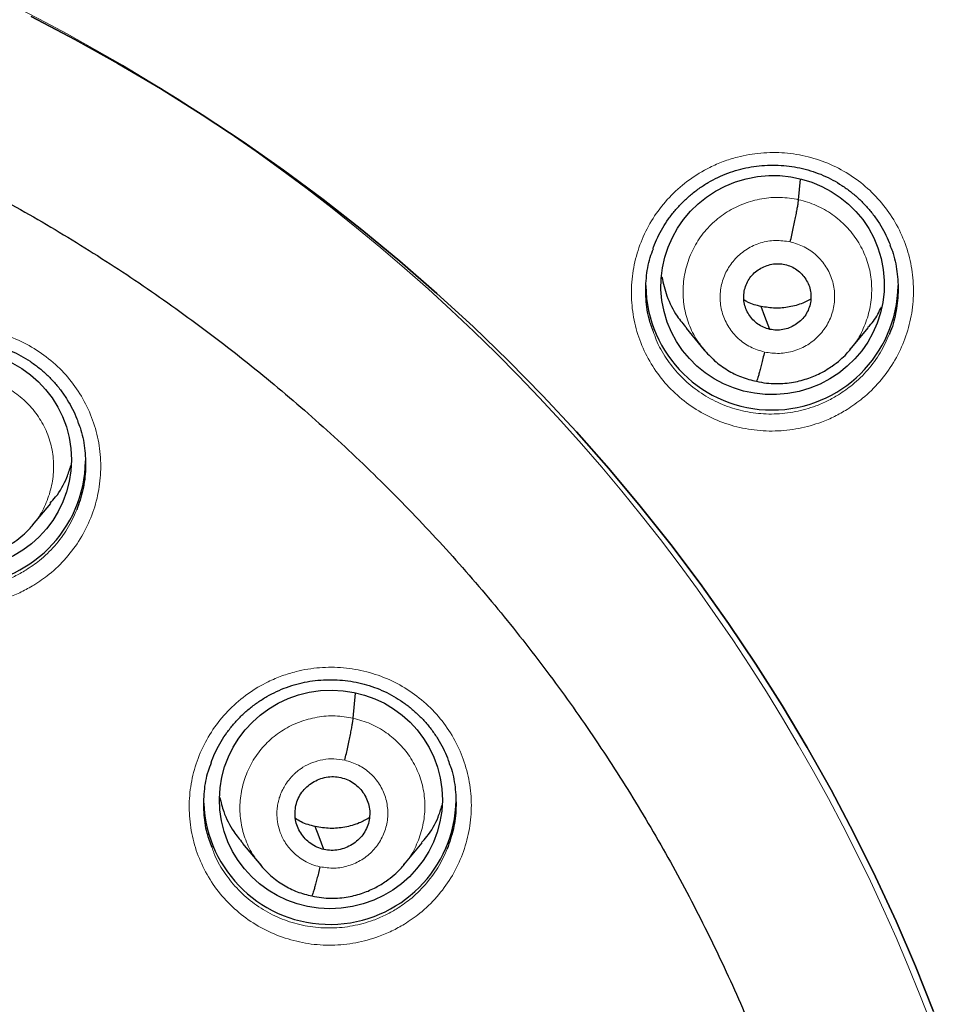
# Model space of a CAD drawing. Header units: millimetres. Extents: x 8 to 2236, y 12 to 2208.
# Tile 79 of 173: x 1099 to 1111, y 1886 to 1899. Entities that reach past the tile are written whole.
import ezdxf

# ---------------------------------------------------------------- set-up
doc = ezdxf.new("R2010")
doc.units = ezdxf.units.MM

msp = doc.modelspace()

# ---------------------------------------------------------------- linework, layer by layer
at = {"color": 7, "linetype": 'Continuous', "lineweight": 30}
for p, q in [((1109.216, 1896.82), (1109.24, 1897.096)), ((1107.699, 1895.088), (1107.945, 1894.794)), ((1109.911, 1894.801), (1110.155, 1895.096)), ((1109.914, 1894.814), (1109.907, 1894.805)), ((1098.894, 1892.433), (1099.139, 1892.728)), ((1098.898, 1892.446), (1098.89, 1892.437)), ((1103.215, 1889.834), (1103.245, 1890.171)), ((1101.722, 1888.148), (1101.968, 1887.853)), ((1103.897, 1887.858), (1104.142, 1888.154)), ((1103.901, 1887.87), (1103.893, 1887.861))]:
    msp.add_line(p, q, dxfattribs=at)
at = {"color": 7, "linetype": 'Continuous', "lineweight": 30, "flags": 128}
for points in [[(1098.874, 1899.287), (1099.464, 1898.979), (1100.045, 1898.656), (1100.617, 1898.318), (1101.18, 1897.965), (1101.733, 1897.598), (1102.277, 1897.217), (1102.81, 1896.822), (1103.332, 1896.414), (1103.843, 1895.992), (1104.343, 1895.557), (1104.831, 1895.11), (1105.307, 1894.65), (1105.77, 1894.178), (1106.221, 1893.694), (1106.658, 1893.199), (1107.083, 1892.692), (1107.493, 1892.175), (1107.89, 1891.648), (1108.272, 1891.11), (1108.64, 1890.563), (1108.993, 1890.006), (1109.331, 1889.441), (1109.654, 1888.867), (1109.961, 1888.285), (1110.253, 1887.696), (1110.529, 1887.099), (1110.789, 1886.495), (1111.032, 1885.884)], [(1111.032, 1885.884), (1110.789, 1886.495), (1110.529, 1887.099), (1110.253, 1887.696), (1109.961, 1888.285), (1109.654, 1888.867), (1109.331, 1889.441), (1108.993, 1890.006), (1108.64, 1890.563), (1108.272, 1891.11), (1107.89, 1891.648), (1107.493, 1892.175), (1107.083, 1892.692), (1106.658, 1893.199), (1106.221, 1893.694), (1105.77, 1894.178), (1105.307, 1894.65), (1104.831, 1895.11), (1104.343, 1895.557), (1103.843, 1895.992), (1103.332, 1896.414), (1102.81, 1896.822), (1102.277, 1897.217), (1101.733, 1897.598), (1101.18, 1897.965), (1100.617, 1898.318), (1100.045, 1898.656), (1099.464, 1898.979), (1098.874, 1899.287)], [(1108.827, 1895.073), (1108.762, 1895.246), (1108.71, 1895.381)], [(1102.821, 1888.065), (1102.755, 1888.238), (1102.703, 1888.374)]]:
    msp.add_lwpolyline(points, dxfattribs=at)
at = {"color": 252, "linetype": 'Continuous', "lineweight": 0}
msp.add_arc((1087.204, 1876.693), 25.451, 358.8948, 180.82, dxfattribs=at)
at = {"color": 7, "linetype": 'Continuous', "lineweight": 30}
for centre, start, end in [((1108.856, 1895.687), 180.8376, 359.1624), ((1097.909, 1893.325), 181.8868, 359.153), ((1102.901, 1888.756), 182.2898, 359.1499)]:
    msp.add_arc(centre, 1.7, start, end, dxfattribs=at)
for centre, major_axis, ratio in [((1108.866, 1895.67), (1.491, 0.21), 0.980097), ((1097.918, 1893.313), (1.493, 0.155), 0.982819), ((1102.914, 1888.74), (1.496, 0.141), 0.98023)]:
    msp.add_ellipse(centre, major_axis=major_axis, ratio=ratio, dxfattribs=at)
for points, knots in [([(1134.331, 1875.353), (1134.343, 1875.496), (1134.37, 1875.795), (1134.405, 1876.267), (1134.438, 1876.783), (1134.468, 1877.344), (1134.492, 1877.949), (1134.509, 1878.6), (1134.517, 1879.273), (1134.515, 1879.968), (1134.502, 1880.682), (1134.478, 1881.433), (1134.439, 1882.213), (1134.386, 1883.01), (1134.3, 1884.018), (1134.166, 1885.231), (1133.964, 1886.642), (1133.716, 1888.042), (1133.424, 1889.428), (1133.09, 1890.8), (1132.706, 1892.187), (1132.271, 1893.587), (1131.781, 1894.997), (1131.249, 1896.386), (1130.717, 1897.653), (1130.197, 1898.802), (1129.702, 1899.827), (1129.194, 1900.818), (1128.675, 1901.776), (1128.146, 1902.701), (1127.609, 1903.593), (1127.07, 1904.445), (1126.531, 1905.259), (1125.993, 1906.036), (1125.459, 1906.776), (1124.93, 1907.479), (1124.407, 1908.147), (1123.893, 1908.78), (1123.388, 1909.38), (1122.888, 1909.954), (1122.384, 1910.514), (1121.862, 1911.075), (1121.315, 1911.645), (1120.737, 1912.226), (1120.124, 1912.821), (1119.474, 1913.428), (1118.785, 1914.046), (1118.061, 1914.67), (1117.301, 1915.298), (1116.502, 1915.929), (1115.665, 1916.56), (1114.895, 1917.113), (1114.195, 1917.596), (1113.566, 1918.014), (1112.898, 1918.443), (1112.188, 1918.88), (1111.437, 1919.324), (1110.642, 1919.774), (1109.828, 1920.213), (1108.996, 1920.64), (1108.149, 1921.055), (1107.262, 1921.468), (1106.336, 1921.876), (1105.369, 1922.277), (1104.377, 1922.663), (1103.361, 1923.034), (1102.322, 1923.386), (1101.245, 1923.725), (1100.13, 1924.048), (1098.977, 1924.352), (1097.787, 1924.634), (1096.558, 1924.894), (1095.338, 1925.118), (1094.127, 1925.309), (1092.931, 1925.468), (1091.706, 1925.598), (1090.454, 1925.7), (1089.175, 1925.766), (1088.142, 1925.798), (1087.535, 1925.794), (1087.363, 1925.793)], [0, 0, 0, 0, 0.005494, 0.011571, 0.018232, 0.025477, 0.033308, 0.041725, 0.050729, 0.059499, 0.068765, 0.078526, 0.088784, 0.099248, 0.109693, 0.128299, 0.146842, 0.165323, 0.183741, 0.202094, 0.22038, 0.23985, 0.259237, 0.278535, 0.297739, 0.31276, 0.327599, 0.342038, 0.35607, 0.369968, 0.383443, 0.396496, 0.409128, 0.421342, 0.433138, 0.444517, 0.455459, 0.465991, 0.476113, 0.485829, 0.495456, 0.505282, 0.515477, 0.526042, 0.536979, 0.548521, 0.560452, 0.572772, 0.585484, 0.598589, 0.612092, 0.625996, 0.635216, 0.644931, 0.655143, 0.665856, 0.677074, 0.688802, 0.701041, 0.712712, 0.724817, 0.737359, 0.750338, 0.763757, 0.777618, 0.791262, 0.80531, 0.819761, 0.834616, 0.849872, 0.865529, 0.881585, 0.898037, 0.913147, 0.928574, 0.944316, 0.960371, 0.976739, 0.993419, 1, 1, 1, 1]), ([(1087.363, 1921.887), (1087.495, 1921.886), (1087.879, 1921.885), (1088.515, 1921.874), (1089.27, 1921.849), (1090.025, 1921.812), (1090.779, 1921.762), (1091.532, 1921.7), (1092.284, 1921.625), (1093.035, 1921.538), (1093.784, 1921.439), (1094.531, 1921.328), (1095.277, 1921.204), (1096.02, 1921.069), (1096.76, 1920.921), (1097.498, 1920.761), (1098.233, 1920.588), (1098.966, 1920.404), (1099.695, 1920.208), (1100.42, 1920), (1101.142, 1919.78), (1101.86, 1919.548), (1102.574, 1919.305), (1103.283, 1919.05), (1103.989, 1918.783), (1104.689, 1918.504), (1105.385, 1918.215), (1106.076, 1917.914), (1106.762, 1917.601), (1107.442, 1917.278), (1108.116, 1916.943), (1108.785, 1916.597), (1109.448, 1916.241), (1110.104, 1915.873), (1110.755, 1915.495), (1111.398, 1915.106), (1112.035, 1914.707), (1112.666, 1914.298), (1113.289, 1913.878), (1113.904, 1913.448), (1114.513, 1913.008), (1115.114, 1912.558), (1115.707, 1912.098), (1116.292, 1911.628), (1116.869, 1911.149), (1117.438, 1910.661), (1117.999, 1910.163), (1118.551, 1909.657), (1119.094, 1909.141), (1119.629, 1908.616), (1120.154, 1908.083), (1120.67, 1907.541), (1121.177, 1906.991), (1121.675, 1906.433), (1122.163, 1905.866), (1122.641, 1905.292), (1123.11, 1904.71), (1123.568, 1904.12), (1124.017, 1903.523), (1124.455, 1902.918), (1124.883, 1902.307), (1125.3, 1901.688), (1125.707, 1901.063), (1126.103, 1900.431), (1126.488, 1899.793), (1126.862, 1899.148), (1127.226, 1898.498), (1127.578, 1897.841), (1127.919, 1897.179), (1128.248, 1896.512), (1128.567, 1895.839), (1128.873, 1895.161), (1129.169, 1894.478), (1129.452, 1893.79), (1129.724, 1893.098), (1129.984, 1892.401), (1130.232, 1891.701), (1130.468, 1890.996), (1130.692, 1890.287), (1130.904, 1889.575), (1131.104, 1888.86), (1131.292, 1888.141), (1131.467, 1887.42), (1131.63, 1886.695), (1131.781, 1885.968), (1131.919, 1885.239), (1132.045, 1884.508), (1132.153, 1883.811), (1132.214, 1883.357), (1132.242, 1883.148)], [0, 0, 0, 0, 0.006061, 0.017637, 0.029213, 0.040789, 0.052365, 0.063941, 0.075517, 0.087093, 0.098669, 0.110245, 0.121821, 0.133397, 0.144973, 0.156549, 0.168125, 0.179701, 0.191277, 0.202853, 0.214429, 0.226006, 0.237582, 0.249158, 0.260734, 0.272311, 0.283887, 0.295464, 0.30704, 0.318617, 0.330193, 0.34177, 0.353346, 0.364923, 0.3765, 0.388076, 0.399653, 0.41123, 0.422807, 0.434384, 0.445961, 0.457538, 0.469115, 0.480692, 0.49227, 0.503847, 0.515424, 0.527002, 0.538579, 0.550157, 0.561734, 0.573312, 0.584889, 0.596467, 0.608045, 0.619623, 0.631201, 0.642779, 0.654357, 0.665935, 0.677513, 0.689091, 0.70067, 0.712248, 0.723826, 0.735405, 0.746983, 0.758562, 0.770141, 0.781719, 0.793298, 0.804877, 0.816456, 0.828035, 0.839614, 0.851193, 0.862772, 0.874351, 0.88593, 0.897509, 0.909088, 0.920667, 0.932247, 0.943826, 0.955405, 0.966985, 0.978564, 0.990143, 1, 1, 1, 1]), ([(1092.406, 1899.128), (1092.496, 1899.107), (1092.762, 1899.046), (1093.2, 1898.935), (1093.72, 1898.792), (1094.236, 1898.637), (1094.748, 1898.47), (1095.256, 1898.291), (1095.76, 1898.101), (1096.259, 1897.899), (1096.753, 1897.686), (1097.242, 1897.462), (1097.726, 1897.226), (1098.203, 1896.979), (1098.675, 1896.722), (1099.141, 1896.454), (1099.6, 1896.175), (1100.052, 1895.886), (1100.497, 1895.586), (1100.935, 1895.276), (1101.365, 1894.957), (1101.788, 1894.627), (1102.203, 1894.288), (1102.609, 1893.94), (1103.008, 1893.582), (1103.397, 1893.216), (1103.778, 1892.84), (1104.149, 1892.456), (1104.512, 1892.063), (1104.865, 1891.663), (1105.208, 1891.254), (1105.541, 1890.837), (1105.865, 1890.413), (1106.178, 1889.982), (1106.481, 1889.544), (1106.773, 1889.098), (1107.055, 1888.647), (1107.326, 1888.188), (1107.586, 1887.724), (1107.834, 1887.254), (1108.072, 1886.779), (1108.298, 1886.298), (1108.512, 1885.812), (1108.715, 1885.321), (1108.906, 1884.825), (1109.086, 1884.326), (1109.253, 1883.822), (1109.408, 1883.315), (1109.551, 1882.804), (1109.682, 1882.29), (1109.801, 1881.774), (1109.907, 1881.254), (1110.001, 1880.733), (1110.083, 1880.209), (1110.152, 1879.684), (1110.207, 1879.157), (1110.244, 1878.741), (1110.257, 1878.501), (1110.261, 1878.437)], [0, 0, 0, 0, 0.0093596, 0.027569, 0.0457788, 0.0639889, 0.0821992, 0.1004099, 0.1186208, 0.1368322, 0.1550439, 0.1732559, 0.1914684, 0.2096814, 0.2278948, 0.2461086, 0.264323, 0.2825378, 0.3007532, 0.3189691, 0.3371856, 0.3554026, 0.3736203, 0.3918385, 0.4100573, 0.4282767, 0.4464968, 0.4647174, 0.4829387, 0.5011606, 0.5193832, 0.5376064, 0.5558303, 0.5740547, 0.5922799, 0.6105056, 0.628732, 0.6469589, 0.6651865, 0.6834147, 0.7016434, 0.7198727, 0.7381026, 0.756333, 0.7745639, 0.7927952, 0.8110271, 0.8292594, 0.8474922, 0.8657253, 0.8839588, 0.9021926, 0.9204268, 0.9386612, 0.9568959, 0.9751309, 0.993366, 1, 1, 1, 1]), ([(1107.255, 1896.159), (1107.257, 1896.166), (1107.274, 1896.219), (1107.316, 1896.314), (1107.383, 1896.441), (1107.461, 1896.562), (1107.55, 1896.677), (1107.649, 1896.784), (1107.757, 1896.884), (1107.874, 1896.974), (1107.997, 1897.054), (1108.127, 1897.122), (1108.261, 1897.179), (1108.4, 1897.225), (1108.541, 1897.258), (1108.685, 1897.279), (1108.832, 1897.288), (1108.979, 1897.285), (1109.126, 1897.269), (1109.27, 1897.242), (1109.411, 1897.202), (1109.547, 1897.15), (1109.677, 1897.087), (1109.8, 1897.014), (1109.917, 1896.93), (1110.028, 1896.835), (1110.13, 1896.732), (1110.223, 1896.619), (1110.306, 1896.5), (1110.377, 1896.374), (1110.425, 1896.275), (1110.445, 1896.218), (1110.449, 1896.206)], [0, 0, 0, 0, 0.005601, 0.040654, 0.07535, 0.110164, 0.14525, 0.180559, 0.216016, 0.251532, 0.286984, 0.322289, 0.357389, 0.392181, 0.426915, 0.461947, 0.49722, 0.532654, 0.568155, 0.6036, 0.638909, 0.674029, 0.708836, 0.74341, 0.778319, 0.813555, 0.849021, 0.884599, 0.920126, 0.95546, 0.990494, 1, 1, 1, 1]), ([(1109.103, 1896.253), (1109.11, 1896.282), (1109.124, 1896.342), (1109.143, 1896.431), (1109.162, 1896.518), (1109.179, 1896.6), (1109.193, 1896.674), (1109.204, 1896.736), (1109.212, 1896.787), (1109.215, 1896.809), (1109.216, 1896.82)], [0, 0, 0, 0, 0.123721, 0.248363, 0.373737, 0.499384, 0.624989, 0.750502, 0.87562, 1, 1, 1, 1]), ([(1107.257, 1895.048), (1107.239, 1895.098), (1107.187, 1895.237), (1107.154, 1895.479), (1107.157, 1895.762), (1107.194, 1895.993), (1107.244, 1896.12), (1107.26, 1896.159)], [0, 0, 0, 0, 0.1408, 0.39025, 0.639701, 0.889345, 1, 1, 1, 1]), ([(1110.445, 1896.206), (1110.457, 1896.18), (1110.506, 1896.067), (1110.547, 1895.851), (1110.565, 1895.568), (1110.526, 1895.286), (1110.482, 1895.098), (1110.439, 1895.011), (1110.438, 1895.009)], [0, 0, 0, 0, 0.070657, 0.301567, 0.532704, 0.763842, 0.995123, 1, 1, 1, 1]), ([(1108.827, 1895.073), (1108.799, 1895.081), (1108.741, 1895.097), (1108.665, 1895.143), (1108.598, 1895.201), (1108.544, 1895.271), (1108.504, 1895.35), (1108.479, 1895.434), (1108.474, 1895.522), (1108.485, 1895.609), (1108.514, 1895.693), (1108.558, 1895.769), (1108.617, 1895.835), (1108.688, 1895.889), (1108.768, 1895.928), (1108.854, 1895.953), (1108.944, 1895.962), (1109.002, 1895.952), (1109.032, 1895.947)], [0, 0, 0, 0, 0.062615, 0.1250942, 0.1877537, 0.2504884, 0.3130531, 0.3753402, 0.4375947, 0.4999866, 0.5623827, 0.6246465, 0.6869413, 0.7495091, 0.8122434, 0.8749018, 0.9373818, 1, 1, 1, 1]), ([(1109.032, 1895.947), (1109.06, 1895.939), (1109.117, 1895.923), (1109.194, 1895.877), (1109.261, 1895.819), (1109.315, 1895.749), (1109.355, 1895.671), (1109.38, 1895.586), (1109.385, 1895.498), (1109.374, 1895.411), (1109.345, 1895.328), (1109.301, 1895.251), (1109.242, 1895.185), (1109.171, 1895.132), (1109.09, 1895.092), (1109.005, 1895.067), (1108.915, 1895.058), (1108.857, 1895.068), (1108.827, 1895.073)], [0, 0, 0, 0, 0.062615, 0.125095, 0.187754, 0.250489, 0.313053, 0.375341, 0.437595, 0.499988, 0.562384, 0.624648, 0.686942, 0.74951, 0.812244, 0.874902, 0.937382, 1, 1, 1, 1]), ([(1107.373, 1895.78), (1107.393, 1895.694), (1107.436, 1895.508), (1107.552, 1895.274), (1107.661, 1895.144), (1107.705, 1895.092)], [0, 0, 0, 0, 0.342228, 0.740393, 1, 1, 1, 1]), ([(1108.71, 1895.381), (1108.648, 1895.396), (1108.567, 1895.416), (1108.496, 1895.459), (1108.48, 1895.469)], [0, 0, 0, 0, 0.769225, 1, 1, 1, 1]), ([(1109.38, 1895.481), (1109.345, 1895.462), (1109.253, 1895.413), (1109.09, 1895.37), (1108.899, 1895.35), (1108.773, 1895.371), (1108.71, 1895.381)], [0, 0, 0, 0, 0.173253, 0.449156, 0.724274, 1, 1, 1, 1]), ([(1110.15, 1895.101), (1110.175, 1895.128), (1110.251, 1895.209), (1110.3, 1895.309), (1110.332, 1895.375)], [0, 0, 0, 0, 0.335074, 1, 1, 1, 1]), ([(1096.31, 1893.811), (1096.313, 1893.819), (1096.33, 1893.873), (1096.374, 1893.968), (1096.441, 1894.095), (1096.52, 1894.215), (1096.609, 1894.328), (1096.709, 1894.435), (1096.818, 1894.533), (1096.935, 1894.622), (1097.059, 1894.701), (1097.189, 1894.768), (1097.324, 1894.824), (1097.462, 1894.868), (1097.604, 1894.9), (1097.748, 1894.92), (1097.895, 1894.927), (1098.042, 1894.923), (1098.188, 1894.906), (1098.333, 1894.877), (1098.474, 1894.836), (1098.609, 1894.783), (1098.739, 1894.719), (1098.862, 1894.644), (1098.978, 1894.559), (1099.088, 1894.464), (1099.19, 1894.359), (1099.282, 1894.246), (1099.364, 1894.126), (1099.435, 1893.999), (1099.481, 1893.901), (1099.5, 1893.845), (1099.504, 1893.834)], [0, 0, 0, 0, 0.006454, 0.041514, 0.076215, 0.111032, 0.146123, 0.181437, 0.216898, 0.252414, 0.287862, 0.323159, 0.358247, 0.393023, 0.427747, 0.462771, 0.498035, 0.533462, 0.568958, 0.6044, 0.639708, 0.674829, 0.709637, 0.744217, 0.779135, 0.814379, 0.849854, 0.885441, 0.92098, 0.956328, 0.99138, 1, 1, 1, 1]), ([(1107.936, 1894.805), (1107.984, 1894.752), (1108.079, 1894.646), (1108.253, 1894.521), (1108.443, 1894.424), (1108.58, 1894.39), (1108.648, 1894.373)], [0, 0, 0, 0, 0.251784, 0.5023632, 0.7515383, 1, 1, 1, 1]), ([(1108.648, 1894.374), (1108.693, 1894.365), (1108.779, 1894.347), (1108.908, 1894.34), (1109.03, 1894.345), (1109.179, 1894.365), (1109.347, 1894.409), (1109.521, 1894.485), (1109.662, 1894.571), (1109.773, 1894.657), (1109.857, 1894.737), (1109.901, 1894.789), (1109.921, 1894.812)], [0, 0, 0, 0, 0.09551, 0.186284, 0.272584, 0.354526, 0.505312, 0.63879, 0.754906, 0.853727, 0.935366, 1, 1, 1, 1]), ([(1108.756, 1894.767), (1108.749, 1894.739), (1108.735, 1894.681), (1108.716, 1894.602), (1108.697, 1894.532), (1108.681, 1894.472), (1108.667, 1894.424), (1108.656, 1894.39), (1108.651, 1894.38), (1108.649, 1894.375)], [0, 0, 0, 0, 0.147581, 0.293687, 0.439458, 0.585215, 0.730868, 0.876327, 1, 1, 1, 1]), ([(1099.5, 1893.834), (1099.512, 1893.806), (1099.561, 1893.692), (1099.601, 1893.474), (1099.616, 1893.192), (1099.582, 1892.908), (1099.52, 1892.729), (1099.49, 1892.64)], [0, 0, 0, 0, 0.0744241, 0.3057588, 0.5371691, 0.76858, 1, 1, 1, 1]), ([(1099.133, 1892.733), (1099.158, 1892.76), (1099.251, 1892.861), (1099.347, 1893.034), (1099.394, 1893.184), (1099.41, 1893.237)], [0, 0, 0, 0, 0.187842, 0.71038, 1, 1, 1, 1]), ([(1097.656, 1892.018), (1097.7, 1892.009), (1097.784, 1891.992), (1097.91, 1891.984), (1098.03, 1891.988), (1098.177, 1892.007), (1098.342, 1892.051), (1098.512, 1892.125), (1098.65, 1892.208), (1098.759, 1892.293), (1098.841, 1892.371), (1098.885, 1892.422), (1098.904, 1892.445)], [0, 0, 0, 0, 0.095519, 0.186298, 0.272599, 0.354538, 0.505313, 0.638776, 0.754876, 0.853689, 0.935334, 1, 1, 1, 1]), ([(1101.301, 1889.237), (1101.304, 1889.246), (1101.322, 1889.3), (1101.366, 1889.396), (1101.433, 1889.522), (1101.512, 1889.642), (1101.602, 1889.756), (1101.701, 1889.862), (1101.81, 1889.96), (1101.927, 1890.049), (1102.051, 1890.128), (1102.181, 1890.196), (1102.316, 1890.252), (1102.455, 1890.295), (1102.596, 1890.327), (1102.74, 1890.347), (1102.887, 1890.355), (1103.034, 1890.351), (1103.181, 1890.334), (1103.325, 1890.305), (1103.466, 1890.264), (1103.602, 1890.212), (1103.731, 1890.148), (1103.854, 1890.074), (1103.97, 1889.989), (1104.08, 1889.894), (1104.182, 1889.79), (1104.274, 1889.677), (1104.357, 1889.557), (1104.427, 1889.43), (1104.473, 1889.333), (1104.492, 1889.277), (1104.496, 1889.266)], [0, 0, 0, 0, 0.006932, 0.04197, 0.076649, 0.111445, 0.146514, 0.181806, 0.217246, 0.252743, 0.288173, 0.323455, 0.358528, 0.393292, 0.428005, 0.463017, 0.49827, 0.533684, 0.569168, 0.604599, 0.639898, 0.675011, 0.709812, 0.744383, 0.779291, 0.814524, 0.849988, 0.885562, 0.921088, 0.956422, 0.991459, 1, 1, 1, 1]), ([(1103.102, 1889.268), (1103.109, 1889.297), (1103.123, 1889.357), (1103.143, 1889.446), (1103.161, 1889.533), (1103.178, 1889.615), (1103.192, 1889.688), (1103.203, 1889.75), (1103.211, 1889.802), (1103.214, 1889.823), (1103.215, 1889.834)], [0, 0, 0, 0, 0.1240127, 0.2487377, 0.3740445, 0.4995383, 0.6249683, 0.7503509, 0.8754546, 1, 1, 1, 1]), ([(1101.313, 1888.091), (1101.289, 1888.155), (1101.232, 1888.308), (1101.198, 1888.565), (1101.203, 1888.847), (1101.241, 1889.075), (1101.291, 1889.2), (1101.306, 1889.237)], [0, 0, 0, 0, 0.17522, 0.416128, 0.657037, 0.898042, 1, 1, 1, 1]), ([(1104.492, 1889.267), (1104.504, 1889.239), (1104.553, 1889.124), (1104.593, 1888.907), (1104.607, 1888.625), (1104.574, 1888.342), (1104.512, 1888.163), (1104.481, 1888.073)], [0, 0, 0, 0, 0.074652, 0.305887, 0.537232, 0.768577, 1, 1, 1, 1]), ([(1102.821, 1888.065), (1102.789, 1888.074), (1102.725, 1888.092), (1102.64, 1888.143), (1102.566, 1888.208), (1102.506, 1888.286), (1102.461, 1888.373), (1102.434, 1888.466), (1102.428, 1888.564), (1102.441, 1888.66), (1102.472, 1888.753), (1102.521, 1888.838), (1102.587, 1888.911), (1102.666, 1888.97), (1102.755, 1889.015), (1102.851, 1889.042), (1102.95, 1889.052), (1103.015, 1889.041), (1103.048, 1889.035)], [0, 0, 0, 0, 0.062616, 0.125096, 0.187757, 0.250492, 0.313056, 0.375344, 0.437599, 0.499992, 0.562387, 0.624648, 0.68694, 0.749507, 0.812242, 0.874901, 0.937382, 1, 1, 1, 1]), ([(1103.048, 1889.035), (1103.08, 1889.026), (1103.143, 1889.009), (1103.228, 1888.957), (1103.302, 1888.893), (1103.363, 1888.815), (1103.407, 1888.728), (1103.434, 1888.634), (1103.441, 1888.537), (1103.428, 1888.44), (1103.396, 1888.347), (1103.347, 1888.263), (1103.281, 1888.19), (1103.202, 1888.13), (1103.113, 1888.086), (1103.018, 1888.059), (1102.918, 1888.049), (1102.853, 1888.06), (1102.821, 1888.065)], [0, 0, 0, 0, 0.0626159, 0.1250967, 0.187757, 0.2504918, 0.3130565, 0.3753439, 0.4375996, 0.4999922, 0.5623873, 0.6246486, 0.6869407, 0.7495071, 0.8122417, 0.8749013, 0.9373824, 1, 1, 1, 1]), ([(1101.418, 1888.766), (1101.434, 1888.702), (1101.472, 1888.54), (1101.578, 1888.33), (1101.685, 1888.202), (1101.727, 1888.152)], [0, 0, 0, 0, 0.2831259, 0.7188756, 1, 1, 1, 1]), ([(1104.137, 1888.158), (1104.161, 1888.184), (1104.254, 1888.286), (1104.349, 1888.457), (1104.395, 1888.605), (1104.411, 1888.657)], [0, 0, 0, 0, 0.186396, 0.714045, 1, 1, 1, 1]), ([(1102.703, 1888.374), (1102.638, 1888.391), (1102.544, 1888.415), (1102.462, 1888.466), (1102.437, 1888.482)], [0, 0, 0, 0, 0.691949, 1, 1, 1, 1]), ([(1103.431, 1888.49), (1103.387, 1888.466), (1103.283, 1888.41), (1103.103, 1888.362), (1102.902, 1888.341), (1102.77, 1888.363), (1102.703, 1888.374)], [0, 0, 0, 0, 0.2015215, 0.4679935, 0.7337066, 1, 1, 1, 1]), ([(1102.659, 1887.44), (1102.702, 1887.431), (1102.787, 1887.414), (1102.913, 1887.406), (1103.033, 1887.411), (1103.179, 1887.43), (1103.344, 1887.474), (1103.515, 1887.548), (1103.653, 1887.632), (1103.761, 1887.717), (1103.844, 1887.795), (1103.888, 1887.846), (1103.907, 1887.869)], [0, 0, 0, 0, 0.095434, 0.186144, 0.272391, 0.354287, 0.505012, 0.638466, 0.754595, 0.85347, 0.93521, 1, 1, 1, 1]), ([(1101.959, 1887.864), (1102.006, 1887.811), (1102.1, 1887.707), (1102.271, 1887.585), (1102.457, 1887.489), (1102.592, 1887.456), (1102.659, 1887.439)], [0, 0, 0, 0, 0.251753, 0.502326, 0.751514, 1, 1, 1, 1]), ([(1102.766, 1887.833), (1102.759, 1887.804), (1102.746, 1887.746), (1102.726, 1887.667), (1102.708, 1887.597), (1102.691, 1887.537), (1102.677, 1887.49), (1102.666, 1887.455), (1102.661, 1887.446), (1102.659, 1887.441)], [0, 0, 0, 0, 0.147207, 0.293192, 0.439033, 0.584975, 0.730846, 0.87647, 1, 1, 1, 1])]:
    msp.add_open_spline(points, degree=3, knots=knots, dxfattribs=at)
at = {"color": 252, "linetype": 'Continuous', "lineweight": 0}
for points, knots in [([(1087.363, 1925.779), (1088.755, 1925.744), (1091.539, 1925.674), (1095.682, 1925.11), (1099.759, 1924.215), (1103.74, 1922.963), (1107.592, 1921.372), (1111.286, 1919.453), (1114.793, 1917.22), (1118.085, 1914.692), (1121.136, 1911.889), (1123.923, 1908.831), (1126.423, 1905.544), (1128.618, 1902.052), (1130.49, 1898.384), (1132.024, 1894.568), (1133.208, 1890.633), (1134.036, 1886.611), (1134.486, 1882.534), (1134.604, 1878.822), (1134.407, 1876.49), (1134.325, 1875.52)], [0, 0, 0, 0, 0.05344, 0.10688, 0.16032, 0.21376, 0.267199, 0.320639, 0.374079, 0.427519, 0.480959, 0.534399, 0.587839, 0.641279, 0.694719, 0.748159, 0.801598, 0.855038, 0.908478, 0.961918, 1, 1, 1, 1]), ([(1109.868, 1893.993), (1109.939, 1894.042), (1110.099, 1894.15), (1110.312, 1894.362), (1110.501, 1894.621), (1110.642, 1894.907), (1110.734, 1895.213), (1110.771, 1895.529), (1110.755, 1895.846), (1110.685, 1896.156), (1110.563, 1896.449), (1110.393, 1896.717), (1110.18, 1896.953), (1109.929, 1897.15), (1109.648, 1897.303), (1109.345, 1897.406), (1109.028, 1897.459), (1108.707, 1897.457), (1108.429, 1897.409), (1108.2, 1897.337), (1107.979, 1897.242), (1107.739, 1897.095), (1107.495, 1896.886), (1107.291, 1896.639), (1107.131, 1896.362), (1107.021, 1896.062), (1106.962, 1895.75), (1106.959, 1895.432), (1107.008, 1895.118), (1107.112, 1894.818), (1107.264, 1894.539), (1107.462, 1894.29), (1107.699, 1894.077), (1107.97, 1893.908), (1108.265, 1893.785), (1108.578, 1893.714), (1108.899, 1893.695), (1109.218, 1893.73), (1109.487, 1893.805), (1109.702, 1893.897), (1109.813, 1893.961), (1109.868, 1893.993)], [0, 0, 0, 0, 0.021708, 0.048589, 0.07547, 0.102352, 0.129235, 0.156103, 0.182971, 0.209815, 0.236658, 0.263478, 0.290297, 0.317104, 0.343912, 0.370723, 0.397534, 0.424365, 0.451195, 0.467953, 0.484711, 0.511594, 0.538476, 0.565359, 0.592242, 0.619122, 0.646002, 0.672863, 0.699724, 0.726559, 0.753395, 0.780209, 0.807023, 0.833829, 0.860636, 0.887452, 0.914268, 0.941106, 0.967945, 0.983972, 1, 1, 1, 1]), ([(1107.954, 1894.791), (1107.918, 1894.834), (1107.828, 1894.94), (1107.732, 1895.142), (1107.666, 1895.38), (1107.651, 1895.627), (1107.685, 1895.872), (1107.764, 1896.107), (1107.887, 1896.323), (1108.052, 1896.511), (1108.25, 1896.663), (1108.476, 1896.774), (1108.718, 1896.839), (1108.969, 1896.861), (1109.134, 1896.834), (1109.216, 1896.82)], [0, 0, 0, 0, 0.054083, 0.132926, 0.211701, 0.290432, 0.369269, 0.448109, 0.526846, 0.605623, 0.684466, 0.763319, 0.842199, 0.921046, 1, 1, 1, 1]), ([(1109.216, 1896.82), (1109.296, 1896.798), (1109.457, 1896.753), (1109.673, 1896.627), (1109.863, 1896.465), (1110.016, 1896.27), (1110.128, 1896.049), (1110.193, 1895.81), (1110.207, 1895.563), (1110.175, 1895.317), (1110.093, 1895.084), (1110.005, 1894.912), (1109.932, 1894.832), (1109.914, 1894.814)], [0, 0, 0, 0, 0.097148, 0.194168, 0.291228, 0.388252, 0.485265, 0.582194, 0.67907, 0.776075, 0.873084, 0.969967, 1, 1, 1, 1]), ([(1108.756, 1894.767), (1108.691, 1894.787), (1108.562, 1894.826), (1108.397, 1894.945), (1108.267, 1895.099), (1108.183, 1895.281), (1108.149, 1895.479), (1108.169, 1895.68), (1108.24, 1895.868), (1108.359, 1896.032), (1108.516, 1896.161), (1108.701, 1896.245), (1108.903, 1896.282), (1109.036, 1896.262), (1109.103, 1896.253)], [0, 0, 0, 0, 0.083336, 0.16667, 0.250004, 0.333338, 0.416671, 0.500002, 0.583331, 0.666666, 0.750001, 0.833337, 0.916667, 1, 1, 1, 1]), ([(1109.103, 1896.253), (1109.168, 1896.233), (1109.297, 1896.194), (1109.462, 1896.075), (1109.592, 1895.922), (1109.676, 1895.739), (1109.71, 1895.541), (1109.69, 1895.341), (1109.619, 1895.152), (1109.5, 1894.988), (1109.343, 1894.859), (1109.158, 1894.776), (1108.956, 1894.739), (1108.823, 1894.758), (1108.756, 1894.767)], [0, 0, 0, 0, 0.083336, 0.16667, 0.250004, 0.333338, 0.416671, 0.500002, 0.583331, 0.666666, 0.750001, 0.833337, 0.916667, 1, 1, 1, 1]), ([(1098.913, 1891.628), (1098.983, 1891.675), (1099.141, 1891.781), (1099.354, 1891.99), (1099.545, 1892.246), (1099.687, 1892.531), (1099.781, 1892.835), (1099.82, 1893.15), (1099.807, 1893.467), (1099.738, 1893.777), (1099.618, 1894.072), (1099.449, 1894.341), (1099.238, 1894.58), (1098.988, 1894.779), (1098.708, 1894.934), (1098.405, 1895.04), (1098.089, 1895.096), (1097.767, 1895.097), (1097.49, 1895.052), (1097.26, 1894.981), (1097.039, 1894.888), (1096.797, 1894.744), (1096.553, 1894.537), (1096.347, 1894.292), (1096.185, 1894.017), (1096.074, 1893.719), (1096.013, 1893.407), (1096.007, 1893.09), (1096.055, 1892.776), (1096.156, 1892.475), (1096.306, 1892.195), (1096.503, 1891.944), (1096.739, 1891.729), (1097.009, 1891.557), (1097.304, 1891.431), (1097.616, 1891.358), (1097.937, 1891.335), (1098.257, 1891.367), (1098.527, 1891.441), (1098.745, 1891.532), (1098.857, 1891.596), (1098.913, 1891.628)], [0, 0, 0, 0, 0.021149, 0.048004, 0.07486, 0.101723, 0.128585, 0.155448, 0.18231, 0.209164, 0.236019, 0.262861, 0.289704, 0.316536, 0.343367, 0.370195, 0.397022, 0.423852, 0.450683, 0.46743, 0.484177, 0.511037, 0.537898, 0.564758, 0.591618, 0.618481, 0.645345, 0.672205, 0.699066, 0.725917, 0.752767, 0.779606, 0.806445, 0.833275, 0.860104, 0.886932, 0.913759, 0.940592, 0.967425, 0.983712, 1, 1, 1, 1]), ([(1109.755, 1894.193), (1109.706, 1894.164), (1109.607, 1894.107), (1109.414, 1894.024), (1109.174, 1893.957), (1108.888, 1893.925), (1108.601, 1893.942), (1108.322, 1894.005), (1108.057, 1894.115), (1107.815, 1894.267), (1107.603, 1894.457), (1107.427, 1894.68), (1107.311, 1894.88), (1107.27, 1895.009), (1107.257, 1895.048)], [0, 0, 0, 0, 0.056223, 0.112446, 0.206597, 0.300748, 0.394792, 0.488837, 0.582852, 0.676868, 0.770907, 0.864946, 0.959061, 1, 1, 1, 1]), ([(1110.438, 1895.009), (1110.4, 1894.924), (1110.323, 1894.752), (1110.152, 1894.524), (1109.962, 1894.333), (1109.819, 1894.236), (1109.755, 1894.193)], [0, 0, 0, 0, 0.258534, 0.522631, 0.786728, 1, 1, 1, 1]), ([(1098.213, 1894.415), (1098.291, 1894.393), (1098.449, 1894.349), (1098.661, 1894.224), (1098.847, 1894.066), (1098.997, 1893.874), (1099.107, 1893.657), (1099.17, 1893.422), (1099.185, 1893.18), (1099.153, 1892.939), (1099.073, 1892.711), (1098.986, 1892.543), (1098.915, 1892.465), (1098.898, 1892.446)], [0, 0, 0, 0, 0.09717, 0.194209, 0.29129, 0.388335, 0.485369, 0.582319, 0.679218, 0.776245, 0.873274, 0.970175, 1, 1, 1, 1]), ([(1098.804, 1891.829), (1098.754, 1891.8), (1098.654, 1891.742), (1098.458, 1891.661), (1098.217, 1891.595), (1097.931, 1891.566), (1097.644, 1891.586), (1097.365, 1891.652), (1097.101, 1891.765), (1096.86, 1891.918), (1096.648, 1892.11), (1096.475, 1892.336), (1096.365, 1892.523), (1096.329, 1892.638), (1096.321, 1892.663)], [0, 0, 0, 0, 0.057863, 0.115725, 0.211051, 0.306377, 0.401672, 0.496967, 0.592273, 0.687579, 0.782917, 0.878256, 0.973641, 1, 1, 1, 1]), ([(1099.49, 1892.64), (1099.45, 1892.553), (1099.371, 1892.381), (1099.198, 1892.153), (1099.009, 1891.965), (1098.867, 1891.871), (1098.804, 1891.829)], [0, 0, 0, 0, 0.264078, 0.528087, 0.792095, 1, 1, 1, 1]), ([(1103.905, 1887.06), (1103.975, 1887.107), (1104.134, 1887.213), (1104.347, 1887.422), (1104.538, 1887.678), (1104.681, 1887.963), (1104.774, 1888.267), (1104.814, 1888.582), (1104.8, 1888.898), (1104.731, 1889.208), (1104.612, 1889.502), (1104.443, 1889.771), (1104.232, 1890.008), (1103.982, 1890.207), (1103.702, 1890.362), (1103.4, 1890.467), (1103.083, 1890.522), (1102.762, 1890.523), (1102.484, 1890.478), (1102.254, 1890.407), (1102.032, 1890.314), (1101.791, 1890.17), (1101.546, 1889.963), (1101.341, 1889.718), (1101.179, 1889.443), (1101.067, 1889.145), (1101.006, 1888.834), (1101.001, 1888.517), (1101.048, 1888.203), (1101.149, 1887.903), (1101.299, 1887.623), (1101.496, 1887.373), (1101.732, 1887.159), (1102.001, 1886.988), (1102.296, 1886.863), (1102.609, 1886.789), (1102.929, 1886.767), (1103.25, 1886.8), (1103.519, 1886.873), (1103.737, 1886.964), (1103.849, 1887.028), (1103.905, 1887.06)], [0, 0, 0, 0, 0.021222, 0.048085, 0.074948, 0.10181, 0.128672, 0.155526, 0.18238, 0.209222, 0.236065, 0.262896, 0.289728, 0.316555, 0.343382, 0.370213, 0.397043, 0.423884, 0.450724, 0.46749, 0.484256, 0.511119, 0.537982, 0.564845, 0.591707, 0.618568, 0.645428, 0.672278, 0.699129, 0.725967, 0.752806, 0.779635, 0.806465, 0.833292, 0.860119, 0.886953, 0.913786, 0.94063, 0.967474, 0.983737, 1, 1, 1, 1]), ([(1101.977, 1887.85), (1101.942, 1887.892), (1101.854, 1887.996), (1101.76, 1888.192), (1101.695, 1888.425), (1101.681, 1888.667), (1101.714, 1888.907), (1101.791, 1889.138), (1101.912, 1889.349), (1102.074, 1889.533), (1102.268, 1889.682), (1102.489, 1889.79), (1102.727, 1889.854), (1102.973, 1889.875), (1103.134, 1889.848), (1103.215, 1889.834)], [0, 0, 0, 0, 0.053542, 0.13243, 0.21125, 0.290028, 0.368911, 0.447795, 0.526576, 0.605397, 0.684285, 0.763183, 0.842109, 0.921001, 1, 1, 1, 1]), ([(1103.215, 1889.834), (1103.294, 1889.812), (1103.451, 1889.769), (1103.664, 1889.645), (1103.849, 1889.487), (1104, 1889.295), (1104.109, 1889.078), (1104.173, 1888.845), (1104.187, 1888.603), (1104.155, 1888.362), (1104.075, 1888.134), (1103.989, 1887.966), (1103.918, 1887.888), (1103.901, 1887.87)], [0, 0, 0, 0, 0.0972063, 0.1942834, 0.2914017, 0.3884842, 0.4855548, 0.582542, 0.6794769, 0.7765413, 0.8736077, 0.9705465, 1, 1, 1, 1]), ([(1102.766, 1887.833), (1102.729, 1887.842), (1102.657, 1887.861), (1102.56, 1887.909), (1102.474, 1887.966), (1102.38, 1888.049), (1102.29, 1888.162), (1102.223, 1888.304), (1102.192, 1888.434), (1102.185, 1888.532), (1102.188, 1888.6), (1102.193, 1888.643), (1102.199, 1888.68), (1102.205, 1888.709), (1102.214, 1888.744), (1102.232, 1888.798), (1102.262, 1888.869), (1102.306, 1888.946), (1102.349, 1889.005), (1102.389, 1889.051), (1102.421, 1889.083), (1102.456, 1889.114), (1102.495, 1889.145), (1102.563, 1889.19), (1102.666, 1889.241), (1102.807, 1889.28), (1102.955, 1889.293), (1103.053, 1889.276), (1103.102, 1889.268)], [0, 0, 0, 0, 0.048778, 0.095083, 0.139075, 0.180781, 0.257119, 0.324219, 0.382096, 0.430678, 0.451507, 0.470031, 0.486254, 0.500171, 0.508742, 0.533783, 0.573451, 0.608008, 0.648983, 0.667164, 0.686358, 0.706565, 0.727793, 0.750052, 0.811371, 0.873453, 0.936263, 1, 1, 1, 1]), ([(1103.102, 1889.268), (1103.165, 1889.249), (1103.289, 1889.211), (1103.45, 1889.096), (1103.575, 1888.948), (1103.657, 1888.771), (1103.689, 1888.579), (1103.671, 1888.386), (1103.601, 1888.204), (1103.487, 1888.045), (1103.335, 1887.921), (1103.155, 1887.84), (1102.96, 1887.804), (1102.831, 1887.823), (1102.766, 1887.833)], [0, 0, 0, 0, 0.083333, 0.166663, 0.249998, 0.333333, 0.416664, 0.499995, 0.583329, 0.66666, 0.749994, 0.833328, 0.916663, 1, 1, 1, 1]), ([(1103.795, 1887.262), (1103.745, 1887.234), (1103.645, 1887.176), (1103.45, 1887.095), (1103.208, 1887.029), (1102.922, 1887), (1102.635, 1887.019), (1102.356, 1887.085), (1102.092, 1887.196), (1101.851, 1887.35), (1101.639, 1887.541), (1101.466, 1887.766), (1101.357, 1887.952), (1101.321, 1888.067), (1101.313, 1888.091)], [0, 0, 0, 0, 0.057808, 0.115617, 0.211043, 0.306469, 0.401839, 0.497209, 0.592562, 0.687915, 0.783273, 0.878632, 0.974023, 1, 1, 1, 1]), ([(1104.481, 1888.073), (1104.442, 1887.987), (1104.363, 1887.815), (1104.19, 1887.587), (1104, 1887.399), (1103.858, 1887.304), (1103.795, 1887.262)], [0, 0, 0, 0, 0.26384, 0.527693, 0.791547, 1, 1, 1, 1])]:
    msp.add_open_spline(points, degree=3, knots=knots, dxfattribs=at)

doc.saveas('drawing.dxf')
